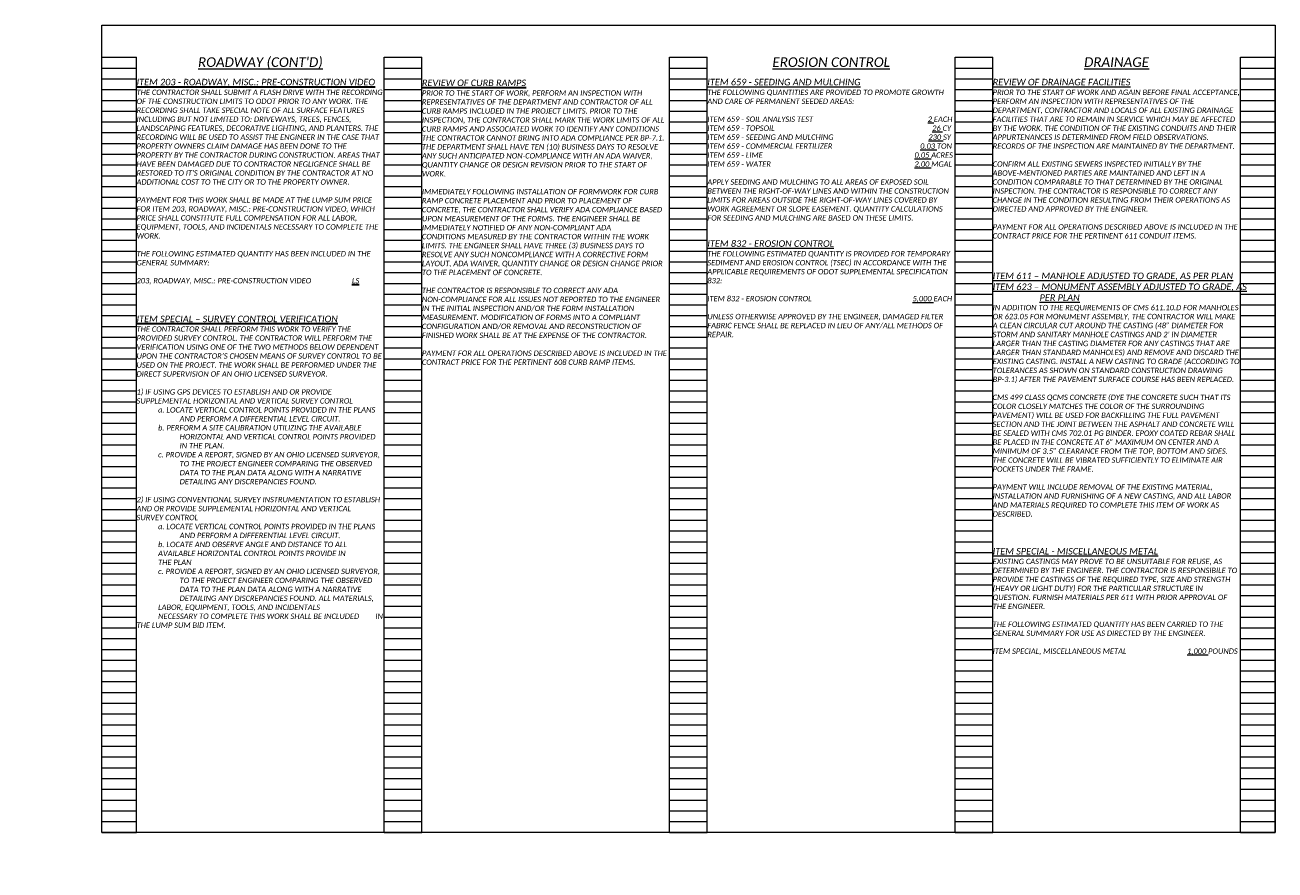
# Model space of a CAD drawing. Header units: feet. Extents: x 27762256 to 27762461, y 5149695 to 5149765.
# Tile 4 of 16: x 27762320 to 27762353, y 5149719 to 5149741. Entities that reach past the tile are written whole.
import ezdxf

# ---------------------------------------------------------------- set-up
doc = ezdxf.new("R2010")
doc.units = ezdxf.units.FT
doc.header["$LTSCALE"] = 20
doc.header["$MEASUREMENT"] = 0
doc.layers.get('Defpoints').update_dxf_attribs({"lineweight": 15})
doc.layers.add('0_Mview', color=7, linetype='Continuous', lineweight=15, plot=False)
doc.layers.add('SC_Scratch1', color=7, linetype='Continuous', lineweight=15, plot=False)
doc.layers.add('0_Xref', color=7, linetype='Continuous', lineweight=15)
doc.layers.add('TX_P_1', color=7, linetype='Continuous', lineweight=35)
doc.styles.add('P_Slanted - Normal Fixed Spacing', font='calibrii.ttf', dxfattribs={"height": 0.14})
doc.styles.add('P_Slanted - Sub Title', font='calibrii.ttf', dxfattribs={"height": 0.17})

# ---------------------------------------------------------------- blocks, each defined once
blk = doc.blocks.new('4COL')
at = {"layer": 'Defpoints', "color": 3, "linetype": 'Continuous'}
for p, q in [((2, 0.98), (2, 21.14)), ((2, 21.14), (2.9, 21.14)), ((2.9, 0.98), (2.9, 21.14)), ((9.34, 0.98), (9.34, 21.14)), ((9.34, 21.14), (10.32, 21.14)), ((10.32, 0.98), (10.32, 21.14)), ((16.76, 0.98), (16.76, 21.14)), ((16.76, 21.14), (17.74, 21.14)), ((17.74, 0.98), (17.74, 21.14)), ((24.18, 0.98), (24.18, 21.14)), ((24.18, 21.14), (25.16, 21.14)), ((25.16, 0.98), (25.16, 21.14)), ((31.6, 0.98), (31.6, 21.14)), ((31.6, 21.14), (32.5, 21.14)), ((32.5, 0.98), (32.5, 21.14)), ((2, 20.86), (2.9, 20.86)), ((9.34, 20.86), (10.32, 20.86)), ((16.76, 20.86), (17.74, 20.86)), ((24.18, 20.86), (25.16, 20.86)), ((31.6, 20.86), (32.5, 20.86)), ((2, 20.58), (2.9, 20.58)), ((9.34, 20.58), (10.32, 20.58)), ((16.76, 20.58), (17.74, 20.58)), ((24.18, 20.58), (25.16, 20.58)), ((31.6, 20.58), (32.5, 20.58)), ((2, 20.3), (2.9, 20.3)), ((9.34, 20.3), (10.32, 20.3)), ((16.76, 20.3), (17.74, 20.3)), ((24.18, 20.3), (25.16, 20.3)), ((31.6, 20.3), (32.5, 20.3)), ((2, 20.02), (2.9, 20.02)), ((9.34, 20.02), (10.32, 20.02)), ((16.76, 20.02), (17.74, 20.02)), ((24.18, 20.02), (25.16, 20.02)), ((31.6, 20.02), (32.5, 20.02)), ((2, 19.74), (2.9, 19.74)), ((9.34, 19.74), (10.32, 19.74)), ((16.76, 19.74), (17.74, 19.74)), ((24.18, 19.74), (25.16, 19.74)), ((31.6, 19.74), (32.5, 19.74)), ((2, 19.46), (2.9, 19.46)), ((2, 19.18), (2.9, 19.18)), ((9.34, 19.46), (10.32, 19.46)), ((9.34, 19.18), (10.32, 19.18)), ((16.76, 19.46), (17.74, 19.46)), ((16.76, 19.18), (17.74, 19.18)), ((24.18, 19.46), (25.16, 19.46)), ((24.18, 19.18), (25.16, 19.18)), ((31.6, 19.46), (32.5, 19.46)), ((31.6, 19.18), (32.5, 19.18)), ((2, 18.9), (2.9, 18.9)), ((9.34, 18.9), (10.32, 18.9)), ((16.76, 18.9), (17.74, 18.9)), ((24.18, 18.9), (25.16, 18.9)), ((31.6, 18.9), (32.5, 18.9)), ((2, 18.62), (2.9, 18.62)), ((9.34, 18.62), (10.32, 18.62)), ((16.76, 18.62), (17.74, 18.62)), ((24.18, 18.62), (25.16, 18.62)), ((31.6, 18.62), (32.5, 18.62)), ((2, 18.34), (2.9, 18.34)), ((9.34, 18.34), (10.32, 18.34)), ((16.76, 18.34), (17.74, 18.34)), ((24.18, 18.34), (25.16, 18.34)), ((31.6, 18.34), (32.5, 18.34)), ((2, 18.06), (2.9, 18.06)), ((9.34, 18.06), (10.32, 18.06)), ((16.76, 18.06), (17.74, 18.06)), ((24.18, 18.06), (25.16, 18.06)), ((31.6, 18.06), (32.5, 18.06)), ((2, 17.78), (2.9, 17.78)), ((9.34, 17.78), (10.32, 17.78)), ((16.76, 17.78), (17.74, 17.78)), ((24.18, 17.78), (25.16, 17.78)), ((31.6, 17.78), (32.5, 17.78)), ((2, 17.5), (2.9, 17.5)), ((9.34, 17.5), (10.32, 17.5)), ((16.76, 17.5), (17.74, 17.5)), ((24.18, 17.5), (25.16, 17.5)), ((31.6, 17.5), (32.5, 17.5)), ((2, 17.22), (2.9, 17.22)), ((2, 16.94), (2.9, 16.94)), ((9.34, 17.22), (10.32, 17.22)), ((9.34, 16.94), (10.32, 16.94)), ((16.76, 17.22), (17.74, 17.22)), ((16.76, 16.94), (17.74, 16.94)), ((24.18, 17.22), (25.16, 17.22)), ((24.18, 16.94), (25.16, 16.94)), ((31.6, 17.22), (32.5, 17.22)), ((31.6, 16.94), (32.5, 16.94)), ((2, 16.66), (2.9, 16.66)), ((9.34, 16.66), (10.32, 16.66)), ((16.76, 16.66), (17.74, 16.66)), ((24.18, 16.66), (25.16, 16.66)), ((31.6, 16.66), (32.5, 16.66)), ((2, 16.38), (2.9, 16.38)), ((9.34, 16.38), (10.32, 16.38)), ((16.76, 16.38), (17.74, 16.38)), ((24.18, 16.38), (25.16, 16.38)), ((31.6, 16.38), (32.5, 16.38)), ((2, 16.1), (2.9, 16.1)), ((9.34, 16.1), (10.32, 16.1)), ((16.76, 16.1), (17.74, 16.1)), ((24.18, 16.1), (25.16, 16.1)), ((31.6, 16.1), (32.5, 16.1)), ((2, 15.82), (2.9, 15.82)), ((9.34, 15.82), (10.32, 15.82)), ((16.76, 15.82), (17.74, 15.82)), ((24.18, 15.82), (25.16, 15.82)), ((31.6, 15.82), (32.5, 15.82)), ((2, 15.54), (2.9, 15.54)), ((9.34, 15.54), (10.32, 15.54)), ((16.76, 15.54), (17.74, 15.54)), ((24.18, 15.54), (25.16, 15.54)), ((31.6, 15.54), (32.5, 15.54)), ((2, 15.26), (2.9, 15.26)), ((2, 14.98), (2.9, 14.98)), ((9.34, 15.26), (10.32, 15.26)), ((9.34, 14.98), (10.32, 14.98)), ((16.76, 15.26), (17.74, 15.26)), ((16.76, 14.98), (17.74, 14.98)), ((24.18, 15.26), (25.16, 15.26)), ((24.18, 14.98), (25.16, 14.98)), ((31.6, 15.26), (32.5, 15.26)), ((31.6, 14.98), (32.5, 14.98)), ((2, 14.7), (2.9, 14.7)), ((9.34, 14.7), (10.32, 14.7)), ((16.76, 14.7), (17.74, 14.7)), ((24.18, 14.7), (25.16, 14.7)), ((31.6, 14.7), (32.5, 14.7)), ((2, 14.42), (2.9, 14.42)), ((9.34, 14.42), (10.32, 14.42)), ((16.76, 14.42), (17.74, 14.42)), ((24.18, 14.42), (25.16, 14.42)), ((31.6, 14.42), (32.5, 14.42)), ((2, 14.14), (2.9, 14.14)), ((9.34, 14.14), (10.32, 14.14)), ((16.76, 14.14), (17.74, 14.14)), ((24.18, 14.14), (25.16, 14.14)), ((31.6, 14.14), (32.5, 14.14)), ((2, 13.86), (2.9, 13.86)), ((9.34, 13.86), (10.32, 13.86)), ((16.76, 13.86), (17.74, 13.86)), ((24.18, 13.86), (25.16, 13.86)), ((31.6, 13.86), (32.5, 13.86)), ((2, 13.58), (2.9, 13.58)), ((9.34, 13.58), (10.32, 13.58)), ((16.76, 13.58), (17.74, 13.58)), ((24.18, 13.58), (25.16, 13.58)), ((31.6, 13.58), (32.5, 13.58)), ((2, 13.3), (2.9, 13.3)), ((2, 13.02), (2.9, 13.02)), ((9.34, 13.3), (10.32, 13.3)), ((9.34, 13.02), (10.32, 13.02)), ((16.76, 13.3), (17.74, 13.3)), ((16.76, 13.02), (17.74, 13.02)), ((24.18, 13.3), (25.16, 13.3)), ((24.18, 13.02), (25.16, 13.02)), ((31.6, 13.3), (32.5, 13.3)), ((31.6, 13.02), (32.5, 13.02)), ((2, 12.74), (2.9, 12.74)), ((9.34, 12.74), (10.32, 12.74)), ((16.76, 12.74), (17.74, 12.74)), ((24.18, 12.74), (25.16, 12.74)), ((31.6, 12.74), (32.5, 12.74)), ((2, 12.46), (2.9, 12.46)), ((9.34, 12.46), (10.32, 12.46)), ((16.76, 12.46), (17.74, 12.46)), ((24.18, 12.46), (25.16, 12.46)), ((31.6, 12.46), (32.5, 12.46)), ((2, 12.18), (2.9, 12.18)), ((9.34, 12.18), (10.32, 12.18)), ((16.76, 12.18), (17.74, 12.18)), ((24.18, 12.18), (25.16, 12.18)), ((31.6, 12.18), (32.5, 12.18)), ((2, 11.9), (2.9, 11.9)), ((9.34, 11.9), (10.32, 11.9)), ((16.76, 11.9), (17.74, 11.9)), ((24.18, 11.9), (25.16, 11.9)), ((31.6, 11.9), (32.5, 11.9)), ((2, 11.62), (2.9, 11.62)), ((9.34, 11.62), (10.32, 11.62)), ((16.76, 11.62), (17.74, 11.62)), ((24.18, 11.62), (25.16, 11.62)), ((31.6, 11.62), (32.5, 11.62)), ((2, 11.34), (2.9, 11.34)), ((2, 11.06), (2.9, 11.06)), ((9.34, 11.34), (10.32, 11.34)), ((9.34, 11.06), (10.32, 11.06)), ((16.76, 11.34), (17.74, 11.34)), ((16.76, 11.06), (17.74, 11.06)), ((24.18, 11.34), (25.16, 11.34)), ((24.18, 11.06), (25.16, 11.06)), ((31.6, 11.34), (32.5, 11.34)), ((31.6, 11.06), (32.5, 11.06)), ((2, 10.78), (2.9, 10.78)), ((9.34, 10.78), (10.32, 10.78)), ((16.76, 10.78), (17.74, 10.78)), ((24.18, 10.78), (25.16, 10.78)), ((31.6, 10.78), (32.5, 10.78)), ((2, 10.5), (2.9, 10.5)), ((9.34, 10.5), (10.32, 10.5)), ((16.76, 10.5), (17.74, 10.5)), ((24.18, 10.5), (25.16, 10.5)), ((31.6, 10.5), (32.5, 10.5)), ((2, 10.22), (2.9, 10.22)), ((9.34, 10.22), (10.32, 10.22)), ((16.76, 10.22), (17.74, 10.22)), ((24.18, 10.22), (25.16, 10.22)), ((31.6, 10.22), (32.5, 10.22)), ((2, 9.94), (2.9, 9.94)), ((9.34, 9.94), (10.32, 9.94)), ((16.76, 9.94), (17.74, 9.94)), ((24.18, 9.94), (25.16, 9.94)), ((31.6, 9.94), (32.5, 9.94)), ((2, 9.66), (2.9, 9.66)), ((9.34, 9.66), (10.32, 9.66)), ((16.76, 9.66), (17.74, 9.66)), ((24.18, 9.66), (25.16, 9.66)), ((31.6, 9.66), (32.5, 9.66)), ((2, 9.38), (2.9, 9.38)), ((9.34, 9.38), (10.32, 9.38)), ((16.76, 9.38), (17.74, 9.38)), ((24.18, 9.38), (25.16, 9.38)), ((31.6, 9.38), (32.5, 9.38)), ((2, 9.1), (2.9, 9.1)), ((2, 8.82), (2.9, 8.82)), ((9.34, 9.1), (10.32, 9.1)), ((9.34, 8.82), (10.32, 8.82)), ((16.76, 9.1), (17.74, 9.1)), ((16.76, 8.82), (17.74, 8.82)), ((24.18, 9.1), (25.16, 9.1)), ((24.18, 8.82), (25.16, 8.82)), ((31.6, 9.1), (32.5, 9.1)), ((31.6, 8.82), (32.5, 8.82)), ((2, 8.54), (2.9, 8.54)), ((9.34, 8.54), (10.32, 8.54)), ((16.76, 8.54), (17.74, 8.54)), ((24.18, 8.54), (25.16, 8.54)), ((31.6, 8.54), (32.5, 8.54)), ((2, 8.26), (2.9, 8.26)), ((9.34, 8.26), (10.32, 8.26)), ((16.76, 8.26), (17.74, 8.26)), ((24.18, 8.26), (25.16, 8.26)), ((31.6, 8.26), (32.5, 8.26)), ((2, 7.98), (2.9, 7.98)), ((9.34, 7.98), (10.32, 7.98)), ((16.76, 7.98), (17.74, 7.98)), ((24.18, 7.98), (25.16, 7.98)), ((31.6, 7.98), (32.5, 7.98)), ((2, 7.7), (2.9, 7.7)), ((9.34, 7.7), (10.32, 7.7)), ((16.76, 7.7), (17.74, 7.7)), ((24.18, 7.7), (25.16, 7.7)), ((31.6, 7.7), (32.5, 7.7)), ((2, 7.42), (2.9, 7.42)), ((9.34, 7.42), (10.32, 7.42)), ((16.76, 7.42), (17.74, 7.42)), ((24.18, 7.42), (25.16, 7.42)), ((31.6, 7.42), (32.5, 7.42)), ((2, 7.14), (2.9, 7.14)), ((2, 6.86), (2.9, 6.86)), ((9.34, 7.14), (10.32, 7.14)), ((9.34, 6.86), (10.32, 6.86)), ((16.76, 7.14), (17.74, 7.14)), ((16.76, 6.86), (17.74, 6.86)), ((24.18, 7.14), (25.16, 7.14)), ((24.18, 6.86), (25.16, 6.86)), ((31.6, 7.14), (32.5, 7.14)), ((31.6, 6.86), (32.5, 6.86)), ((2, 6.58), (2.9, 6.58)), ((9.34, 6.58), (10.32, 6.58)), ((16.76, 6.58), (17.74, 6.58)), ((24.18, 6.58), (25.16, 6.58)), ((31.6, 6.58), (32.5, 6.58)), ((2, 6.3), (2.9, 6.3)), ((9.34, 6.3), (10.32, 6.3)), ((16.76, 6.3), (17.74, 6.3)), ((24.18, 6.3), (25.16, 6.3)), ((31.6, 6.3), (32.5, 6.3)), ((2, 6.02), (2.9, 6.02)), ((9.34, 6.02), (10.32, 6.02)), ((16.76, 6.02), (17.74, 6.02)), ((24.18, 6.02), (25.16, 6.02)), ((31.6, 6.02), (32.5, 6.02)), ((2, 5.74), (2.9, 5.74)), ((9.34, 5.74), (10.32, 5.74)), ((16.76, 5.74), (17.74, 5.74)), ((24.18, 5.74), (25.16, 5.74)), ((31.6, 5.74), (32.5, 5.74)), ((2, 5.46), (2.9, 5.46)), ((9.34, 5.46), (10.32, 5.46)), ((16.76, 5.46), (17.74, 5.46)), ((24.18, 5.46), (25.16, 5.46)), ((31.6, 5.46), (32.5, 5.46)), ((2, 5.18), (2.9, 5.18)), ((2, 4.9), (2.9, 4.9)), ((9.34, 5.18), (10.32, 5.18)), ((9.34, 4.9), (10.32, 4.9)), ((16.76, 5.18), (17.74, 5.18)), ((16.76, 4.9), (17.74, 4.9)), ((24.18, 5.18), (25.16, 5.18)), ((24.18, 4.9), (25.16, 4.9)), ((31.6, 5.18), (32.5, 5.18)), ((31.6, 4.9), (32.5, 4.9)), ((2, 4.62), (2.9, 4.62)), ((9.34, 4.62), (10.32, 4.62)), ((16.76, 4.62), (17.74, 4.62)), ((24.18, 4.62), (25.16, 4.62)), ((31.6, 4.62), (32.5, 4.62)), ((2, 4.34), (2.9, 4.34)), ((9.34, 4.34), (10.32, 4.34)), ((16.76, 4.34), (17.74, 4.34)), ((24.18, 4.34), (25.16, 4.34)), ((31.6, 4.34), (32.5, 4.34)), ((2, 4.06), (2.9, 4.06)), ((9.34, 4.06), (10.32, 4.06)), ((16.76, 4.06), (17.74, 4.06)), ((24.18, 4.06), (25.16, 4.06)), ((31.6, 4.06), (32.5, 4.06)), ((2, 3.78), (2.9, 3.78)), ((9.34, 3.78), (10.32, 3.78)), ((16.76, 3.78), (17.74, 3.78)), ((24.18, 3.78), (25.16, 3.78)), ((31.6, 3.78), (32.5, 3.78)), ((2, 3.5), (2.9, 3.5)), ((9.34, 3.5), (10.32, 3.5)), ((16.76, 3.5), (17.74, 3.5)), ((24.18, 3.5), (25.16, 3.5)), ((31.6, 3.5), (32.5, 3.5)), ((2, 3.22), (2.9, 3.22)), ((2, 2.94), (2.9, 2.94)), ((9.34, 3.22), (10.32, 3.22)), ((9.34, 2.94), (10.32, 2.94)), ((16.76, 3.22), (17.74, 3.22)), ((16.76, 2.94), (17.74, 2.94)), ((24.18, 3.22), (25.16, 3.22)), ((24.18, 2.94), (25.16, 2.94)), ((31.6, 3.22), (32.5, 3.22)), ((31.6, 2.94), (32.5, 2.94)), ((2, 2.66), (2.9, 2.66)), ((9.34, 2.66), (10.32, 2.66)), ((16.76, 2.66), (17.74, 2.66)), ((24.18, 2.66), (25.16, 2.66)), ((31.6, 2.66), (32.5, 2.66)), ((2, 2.38), (2.9, 2.38)), ((9.34, 2.38), (10.32, 2.38)), ((16.76, 2.38), (17.74, 2.38)), ((24.18, 2.38), (25.16, 2.38)), ((31.6, 2.38), (32.5, 2.38)), ((2, 2.1), (2.9, 2.1)), ((9.34, 2.1), (10.32, 2.1)), ((16.76, 2.1), (17.74, 2.1)), ((24.18, 2.1), (25.16, 2.1)), ((31.6, 2.1), (32.5, 2.1)), ((2, 1.82), (2.9, 1.82)), ((9.34, 1.82), (10.32, 1.82)), ((16.76, 1.82), (17.74, 1.82)), ((24.18, 1.82), (25.16, 1.82)), ((31.6, 1.82), (32.5, 1.82)), ((2, 1.54), (2.9, 1.54)), ((9.34, 1.54), (10.32, 1.54)), ((16.76, 1.54), (17.74, 1.54)), ((24.18, 1.54), (25.16, 1.54)), ((31.6, 1.54), (32.5, 1.54)), ((2, 1.26), (2.9, 1.26)), ((2, 0.98), (2.9, 0.98)), ((9.34, 1.26), (10.32, 1.26)), ((9.34, 0.98), (10.32, 0.98)), ((16.76, 1.26), (17.74, 1.26)), ((16.76, 0.98), (17.74, 0.98)), ((24.18, 1.26), (25.16, 1.26)), ((24.18, 0.98), (25.16, 0.98)), ((31.6, 1.26), (32.5, 1.26)), ((31.6, 0.98), (32.5, 0.98))]:
    blk.add_line(p, q, dxfattribs=at)
blk.add_point((0, 0), dxfattribs=at)

msp = doc.modelspace()

# ---------------------------------------------------------------- linework, layer by layer
at = {"layer": 'SC_Scratch1'}
msp.add_lwpolyline([(27762322.066, 5149741.211), (27762352.566, 5149741.211), (27762352.566, 5149720.211), (27762322.066, 5149720.211)], close=True, dxfattribs=at)

# ---------------------------------------------------------------- block references
at = {"layer": '0_Mview'}
msp.add_blockref('4COL', (27762320.066, 5149719.231), dxfattribs=at)

# ---------------------------------------------------------------- texts
at = {"layer": '0_Xref'}
for s, insert, char_height, width, attachment_point, style in [("{\\LROADWAY (CONT'D)}", (27762326.186, 5149740.371), 0.25, 8.6191, 2, 'P_Slanted - Sub Title'), ('{\\LEROSION CONTROL}', (27762341.026, 5149740.371), 0.25, 4.91037, 2, 'P_Slanted - Sub Title'), ('{\\LDRAINAGE}', (27762348.446, 5149740.371), 0.25, 4.91037, 2, 'P_Slanted - Sub Title'), ('{\\LITEM 659 - SEEDING AND MULCHING}', (27762337.806, 5149739.811), 0.17, 6.22655, 1, 'P_Slanted - Sub Title'), ('{\\LREVIEW OF DRAINAGE FACILITIES}', (27762345.226, 5149739.811), 0.17, 6.22655, 1, 'P_Slanted - Sub Title'), ('THE FOLLOWING QUANTITIES ARE PROVIDED TO PROMOTE GROWTH AND CARE OF PERMANENT SEEDED AREAS:\\P\\PITEM 659 - SOIL ANALYSIS TEST^I^I^I^I^I              {\\L2} EACH\\PITEM 659 - TOPSOIL^I^I   ^I^I^I^I^I     {\\L26} CY\\PITEM 659 - SEEDING AND MULCHING^I^I^I^I^I   {\\L230} SY\\PITEM 659 - COMMERCIAL FERTILIZER^I^I^I^I          {\\L0.03 }TON\\PITEM 659 - LIME^I^I^I^I^I^I^I       {\\L0.05} ACRES\\PITEM 659 - WATER^I^I^I^I^I^I^I       {\\L2.00} MGAL\\P\\PAPPLY SEEDING AND MULCHING TO ALL AREAS OF EXPOSED SOIL BETWEEN THE RIGHT-OF-WAY LINES AND WITHIN THE CONSTRUCTION LIMITS FOR AREAS OUTSIDE THE RIGHT-OF-WAY LINES COVERED BY WORK AGREEMENT OR SLOPE EASEMENT. QUANTITY CALCULATIONS FOR SEEDING AND MULCHING ARE BASED ON THESE LIMITS.', (27762337.806, 5149739.531), 0.14, 6.40401, 1, 'P_Slanted - Normal Fixed Spacing'), ('PRIOR TO THE START OF WORK AND AGAIN BEFORE FINAL ACCEPTANCE, PERFORM AN INSPECTION WITH REPRESENTATIVES OF THE DEPARTMENT, CONTRACTOR AND LOCALS OF ALL EXISTING DRAINAGE FACILITIES THAT ARE TO REMAIN IN SERVICE WHICH MAY BE AFFECTED BY THE WORK. THE CONDITION OF THE EXISTING CONDUITS AND THEIR APPURTENANCES IS DETERMINED FROM FIELD OBSERVATIONS. RECORDS OF THE INSPECTION ARE MAINTAINED BY THE DEPARTMENT.\\P\\PCONFIRM ALL EXISTING SEWERS INSPECTED INITIALLY BY THE ABOVE-MENTIONED PARTIES ARE MAINTAINED AND LEFT IN A CONDITION COMPARABLE TO THAT DETERMINED BY THE ORIGINAL INSPECTION. THE CONTRACTOR IS RESPONSIBLE TO CORRECT ANY CHANGE IN THE CONDITION RESULTING FROM THEIR OPERATIONS AS DIRECTED AND APPROVED BY THE ENGINEER.\\P\\PPAYMENT FOR ALL OPERATIONS DESCRIBED ABOVE IS INCLUDED IN THE CONTRACT PRICE FOR THE PERTINENT 611 CONDUIT ITEMS.', (27762345.226, 5149739.531), 0.14, 6.40401, 1, 'P_Slanted - Normal Fixed Spacing'), ('{\\LITEM 832 - EROSION CONTROL}', (27762337.806, 5149735.611), 0.17, 6.22655, 1, 'P_Slanted - Sub Title'), ('THE FOLLOWING ESTIMATED QUANTITY IS PROVIDED FOR TEMPORARY SEDIMENT AND EROSION CONTROL (TSEC) IN ACCORDANCE WITH THE APPLICABLE REQUIREMENTS OF ODOT SUPPLEMENTAL SPECIFICATION 832:\\P\\PITEM 832 - EROSION CONTROL^I^I^I^I^I      {\\L5,000} EACH\\P\\PUNLESS OTHERWISE APPROVED BY THE ENGINEER, DAMAGED FILTER FABRIC FENCE SHALL BE REPLACED IN LIEU OF ANY/ALL METHODS OF REPAIR.', (27762337.806, 5149735.331), 0.14, 6.40401, 1, 'P_Slanted - Normal Fixed Spacing'), ('{\\LITEM 611 – MANHOLE ADJUSTED TO GRADE, AS PER PLAN\\PITEM 623 – MONUMENT ASSEMBLY ADJUSTED TO GRADE, AS }^I         {\\LPER PLAN}', (27762345.226, 5149734.771), 0.17, 6.69075, 1, 'P_Slanted - Sub Title'), ("IN ADDITION TO THE REQUIREMENTS OF CMS 611.10.D FOR MANHOLES OR 623.05 FOR MONUMENT ASSEMBLY, THE CONTRACTOR WILL MAKE A CLEAN CIRCULAR CUT AROUND THE CASTING (48” DIAMETER FOR STORM AND SANITARY MANHOLE CASTINGS AND 2' IN DIAMETER LARGER THAN THE CASTING DIAMETER FOR ANY CASTINGS THAT ARE LARGER THAN STANDARD MANHOLES) AND REMOVE AND DISCARD THE EXISTING CASTING. INSTALL A NEW CASTING TO GRADE (ACCORDING TO TOLERANCES AS SHOWN ON STANDARD CONSTRUCTION DRAWING BP-3.1) AFTER THE PAVEMENT SURFACE COURSE HAS BEEN REPLACED.\\P\\PCMS 499 CLASS QCMS CONCRETE (DYE THE CONCRETE SUCH THAT ITS COLOR CLOSELY MATCHES THE COLOR OF THE SURROUNDING PAVEMENT) WILL BE USED FOR BACKFILLING THE FULL PAVEMENT SECTION AND THE JOINT BETWEEN THE ASPHALT AND CONCRETE WILL BE SEALED WITH CMS 702.01 PG BINDER. EPOXY COATED REBAR SHALL BE PLACED IN THE CONCRETE AT 6” MAXIMUM ON CENTER AND A MINIMUM OF 3.5” CLEARANCE FROM THE TOP, BOTTOM AND SIDES. THE CONCRETE WILL BE VIBRATED SUFFICIENTLY TO ELIMINATE AIR POCKETS UNDER THE FRAME.\\P\\PPAYMENT WILL INCLUDE REMOVAL OF THE EXISTING MATERIAL, INSTALLATION AND FURNISHING OF A NEW CASTING, AND ALL LABOR AND MATERIALS REQUIRED TO COMPLETE THIS ITEM OF WORK AS DESCRIBED.", (27762345.226, 5149733.931), 0.14, 6.40401, 1, 'P_Slanted - Normal Fixed Spacing'), ('{\\LITEM SPECIAL - MISCELLANEOUS METAL}', (27762345.226, 5149727.608), 0.17, 6.22655, 1, 'P_Slanted - Sub Title'), ('EXISTING CASTINGS MAY PROVE TO BE UNSUITABLE FOR REUSE, AS DETERMINED BY THE ENGINEER. THE CONTRACTOR IS RESPONSIBILE TO PROVIDE THE CASTINGS OF THE REQUIRED TYPE, SIZE AND STRENGTH (HEAVY OR LIGHT DUTY) FOR THE PARTICULAR STRUCTURE IN QUESTION. FURNISH MATERIALS PER 611 WITH PRIOR APPROVAL OF THE ENGINEER.\\P\\PTHE FOLLOWING ESTIMATED QUANTITY HAS BEEN CARRIED TO THE GENERAL SUMMARY FOR USE AS DIRECTED BY THE ENGINEER.\\P\\PITEM SPECIAL, MISCELLANEOUS METAL^I                       {\\L1,000} POUNDS', (27762345.226, 5149727.328), 0.14, 6.40401, 1, 'P_Slanted - Normal Fixed Spacing')]:
    msp.add_mtext(s, dxfattribs=dict(at, insert=insert, char_height=char_height, width=width, attachment_point=attachment_point, style=style))
at = {"layer": 'TX_P_1', "attachment_point": 1}
for s, insert, char_height, width, style in [('{\\LITEM 203 - ROADWAY, MISC.: PRE-CONSTRUCTION VIDEO}', (27762322.966, 5149739.811), 0.17, 8.51857, 'P_Slanted - Sub Title'), ('{\\LREVIEW OF CURB RAMPS}', (27762330.386, 5149739.792), 0.17, 8.51857, 'P_Slanted - Sub Title'), ("THE CONTRACTOR SHALL SUBMIT A FLASH DRIVE WITH THE RECORDING OF THE CONSTRUCTION LIMITS TO ODOT PRIOR TO ANY WORK. THE RECORDING SHALL TAKE SPECIAL NOTE OF ALL SURFACE FEATURES INCLUDING BUT NOT LIMITED TO: DRIVEWAYS, TREES, FENCES, LANDSCAPING FEATURES, DECORATIVE LIGHTING, AND PLANTERS. THE RECORDING WILL BE USED TO ASSIST THE ENGINEER IN THE CASE THAT PROPERTY OWNERS CLAIM DAMAGE HAS BEEN DONE TO THE PROPERTY BY THE CONTRACTOR DURING CONSTRUCTION. AREAS THAT HAVE BEEN DAMAGED DUE TO CONTRACTOR NEGLIGENCE SHALL BE RESTORED TO IT'S ORIGINAL CONDITION BY THE CONTRACTOR AT NO ADDITIONAL COST TO THE CITY OR TO THE PROPERTY OWNER.\\P\\PPAYMENT FOR THIS WORK SHALL BE MADE AT THE LUMP SUM PRICE FOR ITEM 203, ROADWAY, MISC.: PRE-CONSTRUCTION VIDEO, WHICH PRICE SHALL CONSTITUTE FULL COMPENSATION FOR ALL LABOR, EQUIPMENT, TOOLS, AND INCIDENTALS NECESSARY TO COMPLETE THE WORK.\\P\\PTHE FOLLOWING ESTIMATED QUANTITY HAS BEEN INCLUDED IN THE GENERAL SUMMARY:\\P\\P203, ROADWAY, MISC.: PRE-CONSTRUCTION VIDEO^I^I{\\LLS}", (27762322.966, 5149739.531), 0.14, 6.40401, 'P_Slanted - Normal Fixed Spacing'), ('PRIOR TO THE START OF WORK, PERFORM AN INSPECTION WITH REPRESENTATIVES OF THE DEPARTMENT AND CONTRACTOR OF ALL CURB RAMPS INCLUDED IN THE PROJECT LIMITS. PRIOR TO THE INSPECTION, THE CONTRACTOR SHALL MARK THE WORK LIMITS OF ALL CURB RAMPS AND ASSOCIATED WORK TO IDENTIFY ANY CONDITIONS THE CONTRACTOR CANNOT BRING INTO ADA COMPLIANCE PER BP-7.1.\\PTHE DEPARTMENT SHALL HAVE TEN (10) BUSINESS DAYS TO RESOLVE ANY SUCH ANTICIPATED NON-COMPLIANCE WITH AN ADA WAIVER, QUANTITY CHANGE OR DESIGN REVISION PRIOR TO THE START OF WORK.\\P\\PIMMEDIATELY FOLLOWING INSTALLATION OF FORMWORK FOR CURB RAMP CONCRETE PLACEMENT AND PRIOR TO PLACEMENT OF CONCRETE, THE CONTRACTOR SHALL VERIFY ADA COMPLIANCE BASED UPON MEASUREMENT OF THE FORMS. THE ENGINEER SHALL BE IMMEDIATELY NOTIFIED OF ANY NON-COMPLIANT ADA\\PCONDITIONS MEASURED BY THE CONTRACTOR WITHIN THE WORK LIMITS. THE ENGINEER SHALL HAVE THREE (3) BUSINESS DAYS TO RESOLVE ANY SUCH NONCOMPLIANCE WITH A CORRECTIVE FORM LAYOUT, ADA WAIVER, QUANTITY CHANGE OR DESIGN CHANGE PRIOR TO THE PLACEMENT OF CONCRETE.\\P\\PTHE CONTRACTOR IS RESPONSIBLE TO CORRECT ANY ADA NON-COMPLIANCE FOR ALL ISSUES NOT REPORTED TO THE ENGINEER IN THE INITIAL INSPECTION AND/OR THE FORM INSTALLATION MEASUREMENT. MODIFICATION OF FORMS INTO A COMPLIANT CONFIGURATION AND/OR REMOVAL AND RECONSTRUCTION OF FINISHED WORK SHALL BE AT THE EXPENSE OF THE CONTRACTOR.\\P\\PPAYMENT FOR ALL OPERATIONS DESCRIBED ABOVE IS INCLUDED IN THE CONTRACT PRICE FOR THE PERTINENT 608 CURB RAMP ITEMS.', (27762330.386, 5149739.512), 0.14, 6.40401, 'P_Slanted - Normal Fixed Spacing'), ('{\\LITEM SPECIAL – SURVEY CONTROL VERIFICATION }', (27762322.966, 5149733.651), 0.17, 8.51857, 'P_Slanted - Sub Title'), ('THE CONTRACTOR SHALL PERFORM THIS WORK TO VERIFY THE PROVIDED SURVEY CONTROL. THE CONTRACTOR WILL PERFORM THE VERIFICATION USING ONE OF THE TWO METHODS BELOW DEPENDENT UPON THE CONTRACTOR’S CHOSEN MEANS OF SURVEY CONTROL TO BE USED ON THE PROJECT. THE WORK SHALL BE PERFORMED UNDER THE DIRECT SUPERVISION OF AN OHIO LICENSED SURVEYOR.\\P\\P1) IF USING GPS DEVICES TO ESTABLISH AND OR PROVIDE\\PSUPPLEMENTAL HORIZONTAL AND VERTICAL SURVEY CONTROL\\P^Ia. LOCATE VERTICAL CONTROL POINTS PROVIDED IN THE PLANS\\P^I^IAND PERFORM A DIFFERENTIAL LEVEL CIRCUIT.\\P^Ib. PERFORM A SITE CALIBRATION UTILIZING THE AVAILABLE\\P^I^IHORIZONTAL AND VERTICAL CONTROL POINTS PROVIDED\\P^I^IIN THE PLAN.\\P^Ic. PROVIDE A REPORT, SIGNED BY AN OHIO LICENSED SURVEYOR,\\P^I^ITO THE PROJECT ENGINEER COMPARING THE OBSERVED\\P^I^IDATA TO THE PLAN DATA ALONG WITH A NARRATIVE\\P^I^IDETAILING ANY DISCREPANCIES FOUND.\\P\\P2) IF USING CONVENTIONAL SURVEY INSTRUMENTATION TO ESTABLISH\\PAND OR PROVIDE SUPPLEMENTAL HORIZONTAL AND VERTICAL\\PSURVEY CONTROL\\P^Ia. LOCATE VERTICAL CONTROL POINTS PROVIDED IN THE PLANS\\P^I^IAND PERFORM A DIFFERENTIAL LEVEL CIRCUIT.\\P^Ib. LOCATE AND OBSERVE ANGLE AND DISTANCE TO ALL ^I^I^I^IAVAILABLE HORIZONTAL CONTROL POINTS PROVIDE IN ^I^I^ITHE PLAN\\P^Ic. PROVIDE A REPORT, SIGNED BY AN OHIO LICENSED SURVEYOR,\\P^I^ITO THE PROJECT ENGINEER COMPARING THE OBSERVED\\P^I^IDATA TO THE PLAN DATA ALONG WITH A NARRATIVE\\P^I^IDETAILING ANY DISCREPANCIES FOUND. ALL MATERIALS, ^I^ILABOR, EQUIPMENT, TOOLS, AND INCIDENTALS ^I^I^I^INECESSARY TO COMPLETE THIS WORK SHALL BE INCLUDED ^I^IIN THE LUMP SUM BID ITEM. ', (27762322.966, 5149733.371), 0.14, 6.40401, 'P_Slanted - Normal Fixed Spacing')]:
    msp.add_mtext(s, dxfattribs=dict(at, insert=insert, char_height=char_height, width=width, style=style))

doc.saveas('drawing.dxf')
